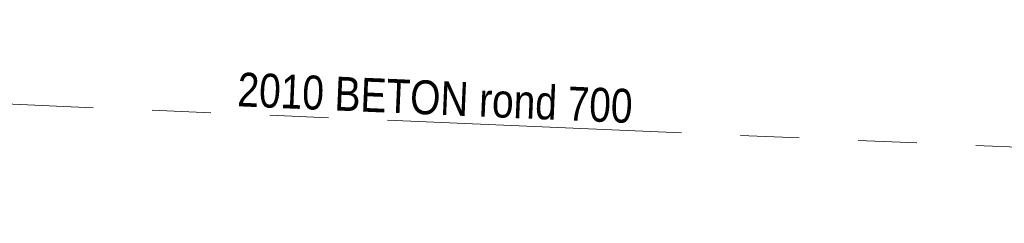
# Model space of a CAD drawing. Header units: millimetres. Extents: x 812 to 183790, y 13 to 580968.
# Tile 69 of 256: x 182515.22 to 182525.67, y 580814.8 to 580816.96. Entities that reach past the tile are written whole.
import ezdxf

# ---------------------------------------------------------------- set-up
doc = ezdxf.new("R2010")
doc.units = ezdxf.units.MM
doc.header["$LTSCALE"] = 5
doc.linetypes.add('PHANTOM2', pattern=[1.25, 0.625, -0.125, 0.125, -0.125, 0.125, -0.125])
doc.layers.add('000 Specificaties_S', color=252, linetype='Continuous', lineweight=13)
doc.layers.add('046 GEMENGD STELSEL', color=252, linetype='PHANTOM2', lineweight=0)
doc.styles.add('Arial Narrow', font='Arial Narrow.shx')

msp = doc.modelspace()

# ---------------------------------------------------------------- linework, layer by layer
at = {"layer": '046 GEMENGD STELSEL', "flags": 128}
msp.add_lwpolyline([(182494.146199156, 580816.9639684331), (182544.717, 580814.799)], dxfattribs=at)

# ---------------------------------------------------------------- texts
at = {"layer": '000 Specificaties_S', "insert": (182519.629584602, 580816.1313733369), "char_height": 0.36, "attachment_point": 5, "rotation": 357.54862776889, "line_spacing_factor": 0.6, "style": 'Arial Narrow'}
msp.add_mtext('2010 BETON rond 700', dxfattribs=at)

doc.saveas('drawing.dxf')
